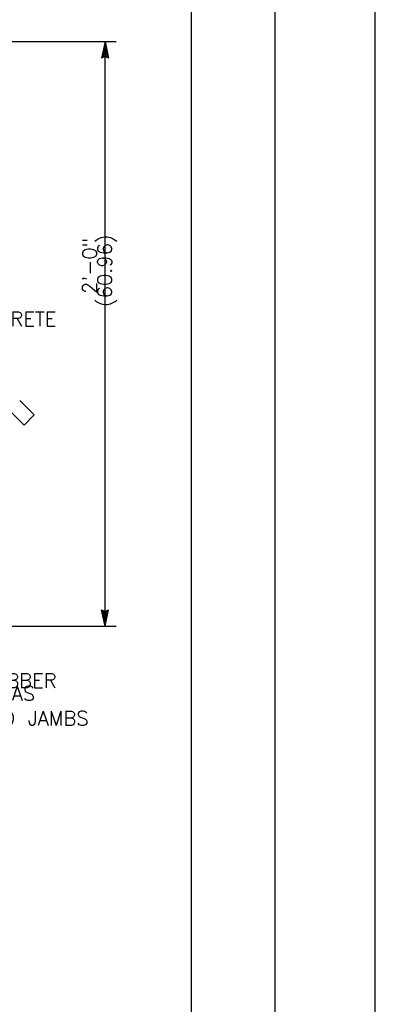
# Model space of a CAD drawing. Extents: x -23 to 2859, y -15 to 3983.
# Tile 27 of 50: x 16.14 to 19.25, y 1.65 to 10.25. Entities that reach past the tile are written whole.
import ezdxf
from ezdxf.enums import TextEntityAlignment as Align

# ---------------------------------------------------------------- set-up
doc = ezdxf.new("R2010")
doc.units = 0
doc.header["$LTSCALE"] = 25.4
doc.header["$MEASUREMENT"] = 0
doc.layers.add('PAN_TS', color=7, linetype='CONTINUOUS')
doc.styles.add('TXT_SHX', font='txt.shx')

# ---------------------------------------------------------------- blocks, each defined once
blk = doc.blocks.new('LT3')
at = {"layer": 'PAN_TS', "color": 24, "linetype": 'CONTINUOUS'}
for p, q in [((0, 0), (-0.0015, 0.000325)), ((-0.00135, 0), (-0.0015, 0.000325)), ((0, 0), (-0.0015, -0.000325)), ((-0.0015, -0.000325), (-0.00135, 0)), ((-0.000387, 0), (-0.001362, 0.000212)), ((-0.001275, 0), (-0.001362, 0.000212)), ((-0.000387, 0), (-0.001362, -0.000212)), ((-0.001362, -0.000212), (-0.001275, 0)), ((-0.000763, 0), (-0.001225, 0.0001)), ((-0.001187, 0), (-0.001225, 0.0001)), ((-0.000763, 0), (-0.001225, -0.0001)), ((-0.001225, -0.0001), (-0.001187, 0))]:
    blk.add_line(p, q, dxfattribs=at)

msp = doc.modelspace()

# ---------------------------------------------------------------- linework, layer by layer
at = {"layer": 'PAN_TS', "color": 7, "linetype": 'CONTINUOUS'}
for p, q in [((19.2457, -14.5931), (19.2457, 15.4069)), ((18.3707, -13.6611), (18.3707, 14.3389)), ((17.6407, -13.0991), (17.6407, 13.7739)), ((14.4137, 10.0551), (16.9797, 10.0551)), ((16.8837, 4.9491), (16.8837, 10.0551)), ((16.1377, 6.9201), (16.2637, 6.7941)), ((16.0297, 6.8521), (16.1757, 6.7061)), ((16.1757, 6.7061), (16.2637, 6.7941)), ((13.8027, 4.9491), (16.9797, 4.9491))]:
    msp.add_line(p, q, dxfattribs=at)

# ---------------------------------------------------------------- block references
at = {"layer": 'PAN_TS', "linetype": 'CONTINUOUS', "xscale": 96, "yscale": 96, "zscale": 96}
for p, rotation in [((16.8837, 10.0551), 90.00000000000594), ((16.8837, 4.9491), 269.9999999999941)]:
    msp.add_blockref('LT3', p, dxfattribs=dict(at, rotation=rotation))

# ---------------------------------------------------------------- texts
at = {"layer": 'PAN_TS', "color": 7, "linetype": 'CONTINUOUS', "style": 'TXT_SHX'}
for s, p in [('2\'-0"', (16.8107, 8.0968)), ('(60.96)', (16.9437, 8.0536))]:
    msp.add_text(s, height=0.125, rotation=90, dxfattribs=at).set_placement(p, align=Align.CENTER)
for s, p in [('FACE OF CONCRETE', (15.6054, 7.5701)), ('IMPREGNATED CANVAS', (15.3408, 4.3002)), ('BELTING. HEAD AND JAMBS', (15.5704, 4.0838))]:
    msp.add_text(s, height=0.125, dxfattribs=at).set_placement(p, align=Align.CENTER)
msp.add_text('?"(.48)x2"(5.08) RUBBER', height=0.125, dxfattribs=at).set_placement((14.2702, 4.4124))

doc.saveas('drawing.dxf')
